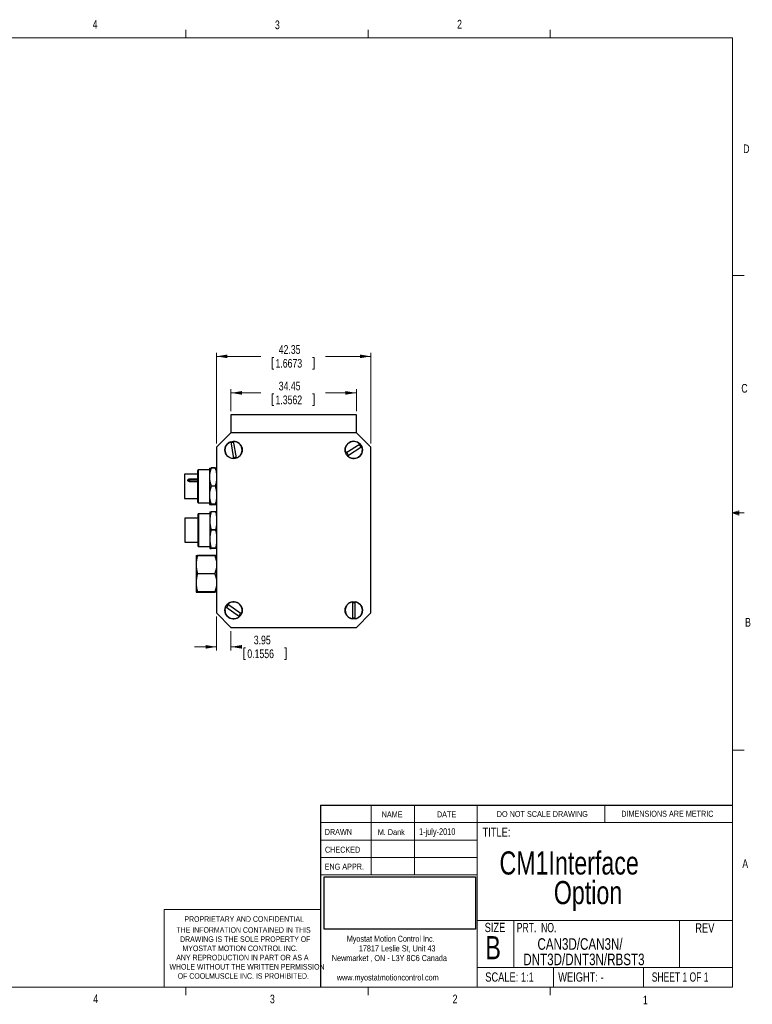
# Model space of a CAD drawing. Header units: millimetres. Extents: x 11 to 421, y 5 to 275.
# Tile 3 of 3: x 220 to 421, y 5 to 275. Entities that reach past the tile are written whole.
import ezdxf

# ---------------------------------------------------------------- set-up
doc = ezdxf.new("R2010")
doc.units = ezdxf.units.MM
doc.header["$PDSIZE"] = -1
doc.styles.add('SLDTEXTSTYLE0', font='TXT', dxfattribs={"width": 0.75})
doc.styles.add('SLDTEXTSTYLE1', font='TXT', dxfattribs={"width": 0.694444})
doc.styles.add('SLDTEXTSTYLE2', font='TXT', dxfattribs={"width": 0.6875})
doc.dimstyles.new('SLDDIMSTYLE0', dxfattribs={"dimtxt": 2.38125, "dimasz": 3, "dimexe": 0, "dimexo": 0.0625, "dimgap": 0.595313, "dimtad": 0, "dimrnd": 1e-09, "dimzin": 12, "dimdsep": 46, "dimtxsty": 'SLDTEXTSTYLE0', "dimsah": 1, "dimcen": 0.09, "dimadec": 0, "dimazin": 0, "dimtfac": 1, "dimtofl": 0, "dimtmove": 0, "dimatfit": 3, "dimfxl": 1, "dimtolj": 1, "dimtzin": 12, "dimarcsym": 0})
doc.dimstyles.new('SLDDIMSTYLE2', dxfattribs={"dimtxt": 2.38125, "dimasz": 3, "dimexe": 0, "dimexo": 0.0625, "dimgap": 0.595313, "dimtad": 0, "dimrnd": 1e-09, "dimzin": 12, "dimdsep": 46, "dimtxsty": 'SLDTEXTSTYLE0', "dimsah": 1, "dimcen": 0.09, "dimadec": 0, "dimazin": 0, "dimtfac": 1, "dimtofl": 0, "dimtmove": 0, "dimatfit": 3, "dimfxl": 1, "dimtolj": 1, "dimtzin": 12, "dimarcsym": 0})
picture_1 = doc.add_image_def('image1.bmp', size_in_pixel=(895, 310))

# ---------------------------------------------------------------- blocks, each defined once
blk = doc.blocks.new('SW_NOTE_0')
at = {"color": 0, "linetype": 'Continuous', "lineweight": 0, "char_height": 1.651, "attachment_point": 1, "style": 'SLDTEXTSTYLE0'}
for s, insert in [('Myostat Motion Control Inc.', (0, 2.13)), ('17817 Leslie St, Unit 43', (3.32, -0.52)), ('Newmarket , ON - L3Y 8C6 Canada', (-4.09, -3.17)), ('www.myostatmotioncontrol.com', (-2.73, -8.48))]:
    blk.add_mtext(s, dxfattribs=dict(at, insert=insert))
blk = doc.blocks.new('SW_NOTE_1')
at = {"color": 0, "linetype": 'Continuous', "lineweight": 0, "char_height": 1.524, "attachment_point": 1, "style": 'SLDTEXTSTYLE0'}
for s, insert in [('THE INFORMATION CONTAINED IN THIS', (0, 1.96)), ('DRAWING IS THE SOLE PROPERTY OF', (1, -0.56)), ('MYOSTAT MOTION CONTROL INC. ', (1.67, -3.08)), ('ANY REPRODUCTION IN PART OR AS A', (-0.04, -5.61)), ('WHOLE WITHOUT THE WRITTEN PERMISSION', (-1.91, -8.13)), ('OF COOLMUSCLE INC. IS PROHIBITED.', (0.37, -10.66))]:
    blk.add_mtext(s, dxfattribs=dict(at, insert=insert))
blk = doc.blocks.new('SW_NOTE_2')
at = {"color": 0, "linetype": 'Continuous', "lineweight": 0, "char_height": 3.175, "attachment_point": 1, "style": 'SLDTEXTSTYLE0'}
for s, insert in [('CAN3D/CAN3N/', (0, 4.09)), ('DNT3D/DNT3N/RBST3', (-3.88, -0.14))]:
    blk.add_mtext(s, dxfattribs=dict(at, insert=insert))
blk = doc.blocks.new('SW_NOTE_3')
at = {"color": 0, "linetype": 'Continuous', "lineweight": 0, "char_height": 6.35, "attachment_point": 1, "style": 'SLDTEXTSTYLE0'}
for s, insert in [('CM1Interface ', (0, 8.19)), ('Option', (14.91, 0.07))]:
    blk.add_mtext(s, dxfattribs=dict(at, insert=insert))
blk = doc.blocks.new('*D10')
at = {"color": 7, "linetype": 'Continuous', "lineweight": 0}
for p, q in [((274.36, 111.59), (274.36, 102.3)), ((278.31, 107.64), (278.31, 102.3)), ((274.36, 103.3), (268.36, 103.3)), ((278.31, 103.3), (278.82, 103.3)), ((281.86, 103.02), (281.86, 99.8)), ((281.86, 103.02), (282.34, 103.02)), ((293.46, 103.02), (292.98, 103.02)), ((293.46, 103.02), (293.46, 99.8)), ((281.86, 99.8), (282.34, 99.8)), ((293.46, 99.8), (292.98, 99.8))]:
    blk.add_line(p, q, dxfattribs=at)
for points in [[(274.36, 103.3), (271.36, 103.8), (271.36, 102.8)], [(278.31, 103.3), (281.31, 102.8), (281.31, 103.8)]]:
    blk.add_solid(points, dxfattribs=at)
at = {"color": 7, "linetype": 'Continuous', "lineweight": 0, "char_height": 2.381, "attachment_point": 1, "style": 'SLDTEXTSTYLE0'}
for s, insert in [('3.95', (284.58, 106.37)), ('0.1556', (282.82, 102.59))]:
    blk.add_mtext(s, dxfattribs=dict(at, insert=insert))
blk = doc.blocks.new('*D11')
at = {"color": 7, "linetype": 'Continuous', "lineweight": 0}
for p, q in [((278.31, 167.96), (278.31, 173.94)), ((278.31, 172.94), (286.55, 172.94)), ((312.75, 172.94), (304.23, 172.94)), ((312.75, 167.96), (312.75, 173.94)), ((289.59, 172.65), (289.59, 169.44)), ((289.59, 172.65), (290.07, 172.65)), ((301.19, 172.65), (300.71, 172.65)), ((301.19, 172.65), (301.19, 169.44)), ((289.59, 169.44), (290.07, 169.44)), ((301.19, 169.44), (300.71, 169.44))]:
    blk.add_line(p, q, dxfattribs=at)
for points in [[(278.31, 172.94), (281.31, 172.44), (281.31, 173.44)], [(312.75, 172.94), (309.75, 173.44), (309.75, 172.44)]]:
    blk.add_solid(points, dxfattribs=at)
at = {"color": 7, "linetype": 'Continuous', "lineweight": 0, "char_height": 2.381, "attachment_point": 1, "style": 'SLDTEXTSTYLE0'}
for s, insert in [('34.45', (291.43, 176.01)), ('1.3562', (290.55, 172.22))]:
    blk.add_mtext(s, dxfattribs=dict(at, insert=insert))
blk = doc.blocks.new('*D12')
at = {"color": 7, "linetype": 'Continuous', "lineweight": 0}
for p, q in [((274.36, 159.04), (274.36, 183.96)), ((316.7, 159.04), (316.7, 183.96)), ((274.36, 182.96), (286.55, 182.96)), ((289.59, 182.68), (289.59, 179.46)), ((289.59, 182.68), (290.07, 182.68)), ((301.19, 182.68), (300.71, 182.68)), ((301.19, 182.68), (301.19, 179.46)), ((316.7, 182.96), (304.23, 182.96)), ((289.59, 179.46), (290.07, 179.46)), ((301.19, 179.46), (300.71, 179.46))]:
    blk.add_line(p, q, dxfattribs=at)
for points in [[(274.36, 182.96), (277.36, 182.46), (277.36, 183.46)], [(316.7, 182.96), (313.7, 183.46), (313.7, 182.46)]]:
    blk.add_solid(points, dxfattribs=at)
at = {"color": 7, "linetype": 'Continuous', "lineweight": 0, "char_height": 2.381, "attachment_point": 1, "style": 'SLDTEXTSTYLE0'}
for s, insert in [('42.35', (291.43, 186.03)), ('1.6673', (290.55, 182.25))]:
    blk.add_mtext(s, dxfattribs=dict(at, insert=insert))

msp = doc.modelspace()

# ---------------------------------------------------------------- linework, layer by layer
at = {"color": 7, "linetype": 'Continuous', "lineweight": 0}
for p, q in [((15.907, 270.309), (415.957, 270.309)), ((265.932, 270.309), (265.932, 272.463)), ((315.938, 270.309), (315.938, 272.463)), ((365.944, 270.309), (365.944, 272.463)), ((415.957, 9.959), (415.957, 270.309)), ((415.957, 205.112), (419.132, 205.112)), ((415.957, 140.025), (417.663, 140.635)), ((417.663, 140.635), (417.663, 139.451)), ((415.957, 140.025), (417.663, 140.254)), ((415.957, 140.025), (419.132, 140.025)), ((415.957, 140.025), (417.663, 139.451)), ((415.957, 140.025), (417.663, 139.763)), ((415.957, 74.937), (419.132, 74.937)), ((316.817, 59.853), (316.817, 40.803)), ((328.717, 59.853), (328.717, 40.803)), ((345.885, 59.853), (345.885, 9.959)), ((380.921, 55.091), (380.921, 59.853)), ((302.919, 55.091), (415.957, 55.091)), ((302.919, 50.328), (345.885, 50.328)), ((302.919, 45.566), (345.885, 45.566)), ((345.885, 40.803), (302.919, 40.803)), ((259.953, 31.278), (259.953, 9.959)), ((302.919, 31.278), (259.953, 31.278)), ((345.885, 28.243), (415.957, 28.243)), ((355.932, 28.243), (355.932, 15.366)), ((401.43, 28.243), (401.43, 15.366)), ((345.885, 15.366), (415.957, 15.366)), ((366.793, 15.366), (366.793, 9.959)), ((391.48, 15.366), (391.48, 9.959)), ((415.957, 9.959), (15.907, 9.959)), ((265.932, 9.959), (265.932, 7.805)), ((315.938, 9.959), (315.938, 7.805)), ((365.944, 9.959), (365.944, 7.805))]:
    msp.add_line(p, q, dxfattribs=at)
at = {"color": 7, "linetype": 'Continuous', "lineweight": 30}
for p, q in [((278.307, 166.96), (278.307, 161.987)), ((312.754, 166.96), (278.307, 166.96)), ((312.754, 161.987), (312.754, 166.96)), ((278.308, 161.988), (274.356, 158.036)), ((278.258, 159.533), (279.013, 154.963)), ((312.753, 161.988), (278.308, 161.988)), ((279.803, 155.094), (279.047, 159.663)), ((316.705, 158.036), (312.753, 161.988)), ((274.356, 158.036), (274.356, 112.591)), ((313.751, 158.913), (309.872, 156.383)), ((310.309, 155.713), (314.188, 158.243)), ((316.705, 112.591), (316.705, 158.036)), ((269.114, 151.613), (269.114, 149.508)), ((269.314, 151.813), (269.314, 149.61)), ((272.414, 152.313), (272.414, 149.865)), ((272.847, 152.347), (272.847, 152.307)), ((273.981, 152.347), (272.847, 152.347)), ((273.981, 152.307), (272.847, 152.307)), ((273.981, 152.347), (273.981, 152.307)), ((265.614, 150.613), (265.614, 148.997)), ((265.614, 148.997), (265.614, 144.013)), ((266.964, 149.38), (269.114, 149.38)), ((266.964, 149.231), (266.964, 149.145)), ((266.964, 149.231), (269.114, 149.231)), ((266.964, 149.145), (269.114, 149.145)), ((266.964, 149.145), (266.964, 148.641)), ((269.114, 148.582), (266.964, 148.582)), ((269.114, 149.508), (269.114, 143.013)), ((269.314, 149.61), (269.314, 142.813)), ((272.414, 149.865), (272.414, 144.865)), ((272.847, 147.423), (272.847, 147.341)), ((272.847, 147.423), (273.981, 147.423)), ((273.981, 147.341), (272.847, 147.341)), ((273.981, 147.423), (273.981, 147.341)), ((272.414, 144.865), (272.414, 142.314)), ((273.981, 142.389), (272.847, 142.389)), ((272.847, 142.389), (272.847, 142.348)), ((273.981, 142.348), (272.847, 142.348)), ((273.981, 142.28), (272.847, 142.28)), ((273.981, 142.389), (273.981, 142.348)), ((265.69, 138.613), (265.69, 132.013)), ((269.19, 139.613), (269.19, 131.013)), ((269.39, 139.813), (269.39, 130.813)), ((272.49, 140.313), (272.49, 137.865)), ((272.49, 137.865), (272.49, 132.865)), ((272.923, 140.347), (272.923, 140.307)), ((274.057, 140.347), (272.923, 140.347)), ((274.057, 140.307), (272.923, 140.307)), ((274.057, 140.347), (274.057, 140.307)), ((272.923, 135.423), (272.923, 135.341)), ((274.057, 135.423), (272.923, 135.423)), ((274.057, 135.341), (272.923, 135.341)), ((274.057, 135.423), (274.057, 135.341)), ((272.49, 132.865), (272.49, 130.314)), ((274.057, 130.389), (272.923, 130.389)), ((272.923, 130.389), (272.923, 130.348)), ((274.057, 130.348), (272.923, 130.348)), ((274.057, 130.28), (272.923, 130.28)), ((274.057, 130.389), (274.057, 130.348)), ((268.751, 128.313), (268.751, 125.865)), ((269.184, 128.307), (269.184, 128.347)), ((269.184, 128.347), (273.918, 128.347)), ((273.918, 128.307), (269.184, 128.307)), ((273.918, 128.307), (273.918, 128.347)), ((274.351, 128.313), (274.351, 125.865)), ((268.751, 125.865), (268.751, 120.865)), ((274.351, 125.865), (274.351, 120.865)), ((269.184, 123.341), (269.184, 123.423)), ((269.184, 123.423), (273.918, 123.423)), ((273.918, 123.341), (269.184, 123.341)), ((273.918, 123.341), (273.918, 123.423)), ((268.751, 120.865), (268.751, 118.314)), ((274.351, 120.865), (274.351, 118.314)), ((269.184, 118.389), (273.918, 118.389)), ((269.184, 118.348), (269.184, 118.389)), ((273.918, 118.348), (269.184, 118.348)), ((269.184, 118.28), (273.918, 118.28)), ((273.918, 118.348), (273.918, 118.389)), ((276.901, 114.308), (280.702, 111.662)), ((281.159, 112.318), (277.359, 114.965)), ((311.63, 115.629), (311.63, 110.998)), ((312.43, 110.998), (312.43, 115.629)), ((274.356, 112.591), (278.308, 108.639)), ((312.753, 108.639), (316.705, 112.591)), ((278.308, 108.639), (312.753, 108.639)), ((302.919, 59.853), (415.957, 59.853)), ((302.919, 59.853), (302.919, 9.959))]:
    msp.add_line(p, q, dxfattribs=at)
for centre in [(279.03, 157.313), (312.03, 157.313), (279.03, 113.313), (312.03, 113.313)]:
    msp.add_circle(centre, 2.375, dxfattribs=at)
for centre, radius, start, end in [((279.03, 157.313), 2.35, 109.18997, 269.58959), ((279.03, 157.313), 2.05, 88.13793, 110.64163), ((279.03, 157.313), 2.35, 289.18997, 89.58959), ((312.03, 157.313), 2.35, 42.91652, 203.31614), ((312.03, 157.313), 2.35, 222.91652, 23.31614), ((312.03, 157.313), 2.05, 21.86449, 44.36818), ((279.03, 157.313), 2.05, 268.13793, 290.64163), ((312.03, 157.313), 2.05, 201.86449, 224.36818), ((266.947, 148.806), 0.34, 87.14966, 165.12817), ((279.03, 113.313), 2.35, 154.94642, 315.34604), ((279.03, 113.313), 2.05, 133.89438, 156.39807), ((279.03, 113.313), 2.35, 334.94642, 135.34604), ((312.03, 113.313), 2.35, 99.80019, 260.19981), ((312.03, 113.313), 2.05, 78.74815, 101.25185), ((312.03, 113.313), 2.35, 279.80019, 80.19981), ((279.03, 113.313), 2.05, 313.89438, 336.39807), ((312.03, 113.313), 2.05, 258.74815, 281.25185)]:
    msp.add_arc(centre, radius, start, end, dxfattribs=at)
for points, degree in [([(269.314, 151.813), (269.114, 151.613)], 1), ([(272.414, 151.813), (269.314, 151.813)], 1), ([(272.414, 152.313), (272.414, 152.324), (272.583, 152.336), (272.847, 152.347)], 3), ([(272.847, 152.307), (272.583, 151.509), (272.414, 150.698), (272.414, 149.865)], 3), ([(269.114, 150.613), (265.614, 150.613)], 1), ([(269.114, 148.643), (266.964, 148.643)], 1), ([(272.414, 149.865), (272.414, 149.032), (272.583, 148.221), (272.847, 147.423)], 3), ([(272.847, 147.341), (272.583, 146.532), (272.414, 145.71), (272.414, 144.865)], 3), ([(265.614, 144.013), (269.114, 144.013)], 1), ([(272.414, 144.865), (272.414, 144.021), (272.583, 143.199), (272.847, 142.389)], 3), ([(269.114, 143.013), (269.314, 142.813)], 1), ([(269.314, 142.813), (272.414, 142.813)], 1), ([(272.847, 142.348), (272.583, 142.336), (272.414, 142.325), (272.414, 142.314)], 3), ([(272.414, 142.314), (272.414, 142.302), (272.583, 142.291), (272.847, 142.28)], 3), ([(269.19, 138.613), (265.69, 138.613)], 1), ([(269.39, 139.813), (269.19, 139.613)], 1), ([(272.49, 139.813), (269.39, 139.813)], 1), ([(272.49, 140.313), (272.49, 140.324), (272.658, 140.336), (272.923, 140.347)], 3), ([(272.923, 140.307), (272.658, 139.509), (272.49, 138.698), (272.49, 137.865)], 3), ([(272.49, 137.865), (272.49, 137.032), (272.658, 136.221), (272.923, 135.423)], 3), ([(272.923, 135.341), (272.658, 134.532), (272.49, 133.71), (272.49, 132.865)], 3), ([(272.49, 132.865), (272.49, 132.021), (272.658, 131.199), (272.923, 130.389)], 3), ([(265.69, 132.013), (269.19, 132.013)], 1), ([(269.19, 131.013), (269.39, 130.813)], 1), ([(269.39, 130.813), (272.49, 130.813)], 1), ([(272.923, 130.348), (272.658, 130.336), (272.49, 130.325), (272.49, 130.314)], 3), ([(272.49, 130.314), (272.49, 130.302), (272.658, 130.291), (272.923, 130.28)], 3), ([(268.751, 128.313), (268.751, 128.324), (268.919, 128.336), (269.184, 128.347)], 3), ([(269.184, 128.307), (268.919, 127.509), (268.751, 126.698), (268.751, 125.865)], 3), ([(274.351, 128.313), (274.351, 128.324), (274.182, 128.336), (273.918, 128.347)], 3), ([(273.918, 128.307), (274.182, 127.509), (274.351, 126.698), (274.351, 125.865)], 3), ([(274.356, 127.813), (274.351, 127.813)], 1), ([(268.751, 125.865), (268.751, 125.032), (268.919, 124.221), (269.184, 123.423)], 3), ([(274.351, 125.865), (274.351, 125.032), (274.182, 124.221), (273.918, 123.423)], 3), ([(269.184, 123.341), (268.919, 122.532), (268.751, 121.71), (268.751, 120.865)], 3), ([(273.918, 123.341), (274.182, 122.532), (274.351, 121.71), (274.351, 120.865)], 3), ([(268.751, 120.865), (268.751, 120.021), (268.919, 119.199), (269.184, 118.389)], 3), ([(274.351, 120.865), (274.351, 120.021), (274.182, 119.199), (273.918, 118.389)], 3), ([(274.351, 118.813), (274.356, 118.813)], 1), ([(269.184, 118.348), (268.919, 118.336), (268.751, 118.325), (268.751, 118.314)], 3), ([(268.751, 118.314), (268.751, 118.302), (268.919, 118.291), (269.184, 118.28)], 3), ([(273.918, 118.348), (274.182, 118.336), (274.351, 118.325), (274.351, 118.314)], 3), ([(274.351, 118.314), (274.351, 118.302), (274.182, 118.291), (273.918, 118.28)], 3)]:
    msp.add_open_spline(points, degree=degree, dxfattribs=at)
for points, knots in [([(274.356, 152.324), (274.339, 152.326), (274.296, 152.331), (274.17, 152.338), (274.044, 152.344), (273.981, 152.347)], [0, 0, 0, 0, 0.2429256, 0.6207211, 1, 1, 1, 1]), ([(273.981, 152.307), (274.043, 152.11), (274.166, 151.714), (274.294, 151.174), (274.338, 150.829), (274.356, 150.688)], [0, 0, 0, 0, 0.3707883, 0.7427993, 1, 1, 1, 1]), ([(266.964, 148.582), (266.941, 148.582), (266.897, 148.584), (266.832, 148.598), (266.771, 148.62), (266.715, 148.65), (266.663, 148.69), (266.606, 148.747), (266.552, 148.821), (266.514, 148.91), (266.509, 148.999), (266.526, 149.083), (266.556, 149.16), (266.6, 149.227), (266.659, 149.283), (266.738, 149.333), (266.841, 149.372), (266.923, 149.377), (266.964, 149.38)], [0, 0, 0, 0, 0.0476842, 0.09341, 0.1382644, 0.1833969, 0.2299366, 0.2789155, 0.36079, 0.4334877, 0.5019046, 0.5739951, 0.6406322, 0.7038311, 0.7659431, 0.8294401, 0.9141295, 1, 1, 1, 1]), ([(266.614, 148.947), (266.618, 148.98), (266.624, 149.034), (266.665, 149.102), (266.714, 149.153), (266.778, 149.192), (266.861, 149.224), (266.925, 149.228), (266.964, 149.231)], [0, 0, 0, 0, 0.2112205, 0.3458887, 0.4989758, 0.6511521, 0.7854944, 1, 1, 1, 1]), ([(266.964, 148.643), (266.936, 148.645), (266.881, 148.648), (266.805, 148.675), (266.741, 148.712), (266.676, 148.771), (266.625, 148.853), (266.618, 148.918), (266.614, 148.948)], [0, 0, 0, 0, 0.1515935, 0.2959181, 0.4330278, 0.5626955, 0.7972673, 1, 1, 1, 1]), ([(266.964, 149.38), (266.964, 149.357), (266.964, 149.327), (266.964, 149.271), (266.964, 149.246), (266.964, 149.231)], [0, 0, 0, 0, 0.5, 0.5, 1, 1, 1, 1]), ([(266.964, 148.582), (266.964, 148.588), (266.964, 148.601), (266.964, 148.617), (266.964, 148.63), (266.964, 148.639), (266.964, 148.643), (266.964, 148.643), (266.964, 148.643)], [0, 0, 0, 0, 0.18191327, 0.36382654, 0.54573981, 0.72765308, 0.90956635, 1, 1, 1, 1]), ([(274.356, 149.043), (274.339, 148.91), (274.296, 148.569), (274.17, 148.028), (274.044, 147.625), (273.981, 147.423)], [0, 0, 0, 0, 0.2429256, 0.6207211, 1, 1, 1, 1]), ([(273.981, 147.341), (274.043, 147.141), (274.166, 146.74), (274.294, 146.192), (274.338, 145.843), (274.356, 145.7)], [0, 0, 0, 0, 0.3707883, 0.7427993, 1, 1, 1, 1]), ([(274.356, 144.032), (274.339, 143.897), (274.296, 143.552), (274.17, 143.003), (274.044, 142.594), (273.981, 142.389)], [0, 0, 0, 0, 0.24292556, 0.62072113, 1, 1, 1, 1]), ([(273.981, 142.348), (274.043, 142.345), (274.166, 142.339), (274.294, 142.332), (274.338, 142.327), (274.356, 142.325)], [0, 0, 0, 0, 0.3707883, 0.7427993, 1, 1, 1, 1]), ([(274.356, 142.302), (274.339, 142.3), (274.296, 142.296), (274.17, 142.288), (274.044, 142.282), (273.981, 142.28)], [0, 0, 0, 0, 0.24292556, 0.62072113, 1, 1, 1, 1]), ([(274.356, 140.331), (274.319, 140.334), (274.24, 140.339), (274.121, 140.344), (274.057, 140.347)], [0, 0, 0, 0, 0.4599961, 1, 1, 1, 1]), ([(274.057, 140.307), (274.12, 140.11), (274.238, 139.737), (274.318, 139.357), (274.356, 139.178)], [0, 0, 0, 0, 0.5291563, 1, 1, 1, 1]), ([(274.356, 136.555), (274.319, 136.38), (274.24, 135.998), (274.121, 135.625), (274.057, 135.423)], [0, 0, 0, 0, 0.45999612, 1, 1, 1, 1]), ([(274.057, 135.341), (274.12, 135.141), (274.238, 134.764), (274.318, 134.378), (274.356, 134.197)], [0, 0, 0, 0, 0.5291563, 1, 1, 1, 1]), ([(274.356, 131.537), (274.319, 131.359), (274.24, 130.973), (274.121, 130.594), (274.057, 130.389)], [0, 0, 0, 0, 0.4599961, 1, 1, 1, 1]), ([(274.057, 130.348), (274.12, 130.345), (274.238, 130.34), (274.318, 130.334), (274.356, 130.332)], [0, 0, 0, 0, 0.5291563, 1, 1, 1, 1]), ([(274.356, 130.295), (274.319, 130.293), (274.24, 130.288), (274.121, 130.282), (274.057, 130.28)], [0, 0, 0, 0, 0.45999612, 1, 1, 1, 1])]:
    msp.add_open_spline(points, degree=3, knots=knots, dxfattribs=at)
at = {"color": 7, "linetype": 'Continuous', "lineweight": 0}
for p in [(274.356, 112.591), (278.308, 108.639)]:
    msp.add_point(p, dxfattribs=at)

# ---------------------------------------------------------------- block references
for name, p in [('SW_NOTE_3', (352.01, 39.02)), ('SW_NOTE_1', (263.354, 24.464)), ('SW_NOTE_0', (310.101, 21.941)), ('SW_NOTE_2', (362.425, 19.31))]:
    msp.add_blockref(name, p, dxfattribs=at)

# ---------------------------------------------------------------- texts
at = {"color": 7, "linetype": 'Continuous', "lineweight": 0, "attachment_point": 1}
for s, insert, char_height, style in [('4', (240.393, 275.226), 2.381, 'SLDTEXTSTYLE0'), ('3', (290.391, 275.07), 2.381, 'SLDTEXTSTYLE0'), ('2', (340.385, 275.24), 2.381, 'SLDTEXTSTYLE0'), ('D', (418.879, 241.071), 2.381, 'SLDTEXTSTYLE0'), ('C', (418.368, 175.389), 2.381, 'SLDTEXTSTYLE0'), ('B', (419.392, 111.229), 2.381, 'SLDTEXTSTYLE0'), ('NAME', (319.681, 58.182), 1.651, 'SLDTEXTSTYLE0'), ('DATE', (334.845, 58.182), 1.651, 'SLDTEXTSTYLE0'), ('DO NOT SCALE DRAWING', (351.251, 58.259), 1.5875, 'SLDTEXTSTYLE0'), ('DIMENSIONS ARE METRIC', (385.416, 58.349), 1.651, 'SLDTEXTSTYLE0'), ('DRAWN', (304.053, 53.381), 1.651, 'SLDTEXTSTYLE0'), ('M. Dank', (318.603, 53.291), 1.5875, 'SLDTEXTSTYLE0'), ('1-july-2010', (329.924, 53.554), 1.85208, 'SLDTEXTSTYLE0'), ('TITLE:', (347.375, 53.755), 2.54, 'SLDTEXTSTYLE0'), ('CHECKED', (304.107, 48.495), 1.651, 'SLDTEXTSTYLE0'), ('ENG APPR.', (304.034, 43.859), 1.651, 'SLDTEXTSTYLE0'), ('A', (418.645, 45.025), 2.381, 'SLDTEXTSTYLE0'), ('PROPRIETARY AND CONFIDENTIAL', (265.554, 29.424), 1.524, 'SLDTEXTSTYLE0'), ('SIZE', (347.936, 27.617), 2.54, 'SLDTEXTSTYLE0'), ('PRT.  NO.', (356.737, 27.581), 2.54, 'SLDTEXTSTYLE1'), ('REV', (405.742, 27.482), 2.54, 'SLDTEXTSTYLE0'), ('B', (348.137, 23.983), 6.35, 'SLDTEXTSTYLE0'), ('SCALE: 1:1', (348.105, 14.023), 2.54, 'SLDTEXTSTYLE0'), ('WEIGHT: -', (368.119, 14.023), 2.54, 'SLDTEXTSTYLE0'), ('SHEET 1 OF 1', (393.788, 14.032), 2.54, 'SLDTEXTSTYLE2'), ('4', (240.541, 7.969), 2.381, 'SLDTEXTSTYLE0'), ('3', (289.021, 7.915), 2.381, 'SLDTEXTSTYLE0'), ('2', (339.148, 7.936), 2.381, 'SLDTEXTSTYLE0'), ('1', (391.371, 7.655), 2.381, 'SLDTEXTSTYLE0')]:
    msp.add_mtext(s, dxfattribs=dict(at, insert=insert, char_height=char_height, style=style))

# ---------------------------------------------------------------- dimensions: what is measured, and where the dimension line sits
at = {"color": 7, "linetype": 'Continuous', "lineweight": 0}
for base, p1, p2, dimstyle, picture, middle in [((316.705, 182.96), (274.356, 158.036), (316.705, 158.036), 'SLDDIMSTYLE0', '*D12', (295.388, 182.96)), ((312.754, 172.937), (278.307, 166.96), (312.754, 166.96), 'SLDDIMSTYLE0', '*D11', (295.388, 172.937)), ((278.308, 103.299), (274.356, 112.591), (278.308, 108.639), 'SLDDIMSTYLE2', '*D10', (287.66, 103.299))]:
    dim = msp.add_linear_dim(base=base, p1=p1, p2=p2, dimstyle=dimstyle, dxfattribs=at)
    dim.commit()
    dim.dimension.update_dxf_attribs({"geometry": picture, "text_midpoint": middle, "dimtype": 160})

# ---------------------------------------------------------------- pictures from other files: only their frames are drawn
image = msp.add_image(picture_1, insert=(303.875, 25.883), size_in_units=(41.508, 14.377))
image.dxf.flags = 7

doc.saveas('drawing.dxf')
